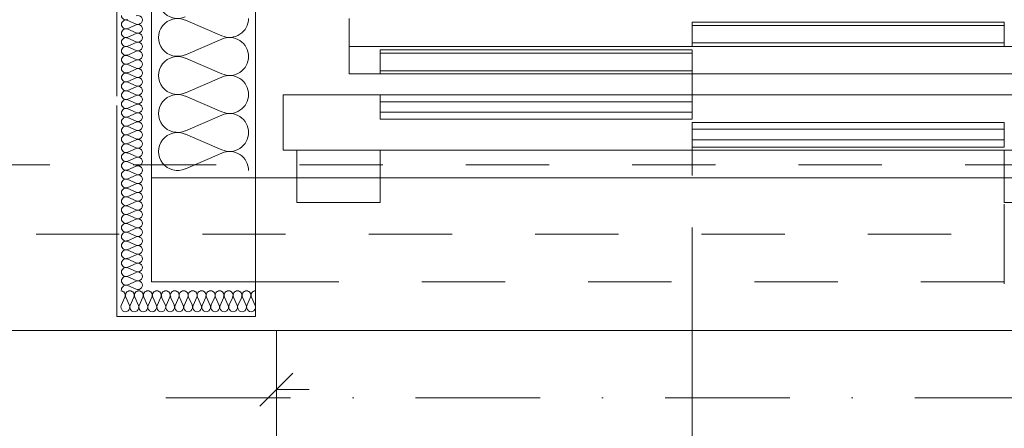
# Model space of a CAD drawing. Header units: millimetres. Extents: x 204754 to 495640, y -178579 to -98814.
# Tile 31 of 179: x 218993 to 220414, y -126580 to -125990. Entities that reach past the tile are written whole.
import ezdxf

# ---------------------------------------------------------------- set-up
doc = ezdxf.new("R2010")
doc.units = ezdxf.units.MM
doc.header["$MEASUREMENT"] = 0
doc.linetypes.add('Kropki i Kreski', pattern=[360, 180, -90, 0, -90])
doc.linetypes.add('Przerywana', pattern=[240, 120, -120])
doc.layers.get('0').update_dxf_attribs({"color": 252, "lineweight": 5})
for name, color, linetype, lineweight in [('Nowe_320-W Umeblowanie_Nr_pióra__103', 252, 'Continuous', 5), ('Nowe_320-W Umeblowanie_Nr_pióra__181', 252, 'Continuous', 5), ('Nowe_810-G Ogólne_Nr_pióra__21', 252, 'Continuous', 5), ('Nowe_820-G Rysunki Obrazki_Nr_pióra__1', 252, 'Continuous', 5), ('Nowe_820-G Rysunki Obrazki_Nr_pióra__161', 252, 'Continuous', 5), ('Nowe_820-G Rysunki Obrazki_Nr_pióra__24', 252, 'Continuous', 5), ('Nowe_820-G Rysunki Obrazki_Nr_pióra__27', 252, 'Continuous', 5), ('Nowe_Nowe_220(1)-A Ściany zewnętrzne_Nr_pióra__1', 252, 'Continuous', 5), ('Nowe_Nowe_220(1)-A Ściany zewnętrzne_Nr_pióra__103', 252, 'Continuous', 5), ('Nowe_Nowe_220(1)-A Ściany zewnętrzne_Nr_pióra__57', 252, 'Continuous', 5)]:
    doc.layers.add(name, color=color, linetype=linetype, lineweight=lineweight)

# ---------------------------------------------------------------- blocks, each defined once
blk = doc.blocks.new('podkład 20251118')
at = {"color": 252, "linetype": 'Continuous', "lineweight": 5}
for p, q in [((219387.3, -126500.1), (219339.8, -126547.6)), ((219363.6, -126523.9), (219411.1, -126523.9))]:
    blk.add_line(p, q, dxfattribs=at)
at = {"layer": 'Nowe_320-W Umeblowanie_Nr_pióra__103', "color": 252, "linetype": 'Continuous', "lineweight": 5}
for p, q in [((219232.3, -125990.4), (219284.8, -126013.2)), ((219284.8, -126017.8), (219232.3, -126040.7)), ((219232.3, -126045.3), (219284.8, -126068.1)), ((219284.8, -126072.7), (219232.3, -126095.5)), ((219232.3, -126100.1), (219284.8, -126122.9)), ((219284.8, -126127.5), (219232.3, -126150.4)), ((219232.3, -126155), (219284.8, -126177.8)), ((219284.8, -126182.4), (219232.3, -126205.2))]:
    blk.add_line(p, q, dxfattribs=at)
at = {"layer": 'Nowe_320-W Umeblowanie_Nr_pióra__103', "color": 252, "linetype": 'Continuous', "lineweight": 5, "extrusion": (0, 0, -1)}
for centre, major_axis, start_param, end_param in [((219221.2, -125960.7), (-27.6, 0), 4.299595, 8.266775), ((219221.2, -126015.5), (-27.6, 0), 4.299595, 8.266775), ((219295.9, -125988.1), (27.6, 0), 0, 1.98359), ((219295.9, -126043), (27.6, 0), 4.299596, 6.283185), ((219221.2, -126070.4), (-27.6, 0), 4.299595, 8.266775), ((219295.9, -126043), (27.6, 0), 0, 1.98359), ((219295.9, -126097.8), (27.6, 0), 4.299596, 6.283185), ((219221.2, -126125.2), (27.6, 0), 1.158002, 5.125182), ((219295.9, -126097.8), (27.6, 0), 0, 1.98359), ((219295.9, -126152.7), (-27.6, 0), 1.158003, 3.141593), ((219221.2, -126180.1), (-27.6, 0), 4.299595, 8.266775), ((219295.9, -126152.7), (27.6, 0), 0, 1.98359), ((219295.9, -126207.5), (-27.6, 0), 1.158003, 3.141593)]:
    blk.add_ellipse(centre, major_axis=major_axis, ratio=0.991967, start_param=start_param, end_param=end_param, dxfattribs=at)
at = {"layer": 'Nowe_320-W Umeblowanie_Nr_pióra__181', "color": 252, "linetype": 'Continuous', "lineweight": 5}
for p, q in [((219161.3, -125996.2), (219149.2, -125990.9)), ((219149.2, -126002.6), (219161.3, -125997.3)), ((219161.3, -126008.9), (219149.2, -126003.6)), ((219149.2, -126015.3), (219161.3, -126010)), ((219161.3, -126021.7), (219149.2, -126016.4)), ((219149.2, -126028.1), (219161.3, -126022.8)), ((219161.3, -126034.5), (219149.2, -126029.2)), ((219149.2, -126040.9), (219161.3, -126035.5)), ((219161.3, -126047.2), (219149.2, -126041.9)), ((219149.2, -126053.6), (219161.3, -126048.3)), ((219161.3, -126060), (219149.2, -126054.7)), ((219149.2, -126066.4), (219161.3, -126061.1)), ((219161.3, -126072.8), (219149.2, -126067.4)), ((219149.2, -126079.1), (219161.3, -126073.8)), ((219161.3, -126085.5), (219149.2, -126080.2)), ((219149.2, -126091.9), (219161.3, -126086.6)), ((219161.3, -126098.3), (219149.2, -126093)), ((219149.2, -126104.7), (219161.3, -126099.4)), ((219161.3, -126111), (219149.2, -126105.7)), ((219149.2, -126117.4), (219161.3, -126112.1)), ((219161.3, -126123.8), (219149.2, -126118.5)), ((219149.2, -126130.2), (219161.3, -126124.9)), ((219161.3, -126136.6), (219149.2, -126131.3)), ((219149.2, -126142.9), (219161.3, -126137.6)), ((219161.3, -126149.3), (219149.2, -126144)), ((219149.2, -126155.7), (219161.3, -126150.4)), ((219161.3, -126162.1), (219149.2, -126156.8)), ((219149.2, -126168.5), (219161.3, -126163.2)), ((219161.3, -126174.9), (219149.2, -126169.5)), ((219149.2, -126181.2), (219161.3, -126175.9)), ((219161.3, -126187.6), (219149.2, -126182.3)), ((219149.2, -126194), (219161.3, -126188.7)), ((219161.3, -126200.4), (219149.2, -126195.1)), ((219149.2, -126206.8), (219161.3, -126201.4)), ((219161.3, -126213.1), (219149.2, -126207.8)), ((219149.2, -126219.5), (219161.3, -126214.2)), ((219161.3, -126225.9), (219149.2, -126220.6)), ((219149.2, -126232.3), (219161.3, -126227)), ((219161.3, -126238.7), (219149.2, -126233.4)), ((219149.2, -126245), (219161.3, -126239.7)), ((219161.3, -126251.4), (219149.2, -126246.1)), ((219149.2, -126257.8), (219161.3, -126252.5)), ((219161.3, -126264.2), (219149.2, -126258.9)), ((219149.2, -126270.6), (219161.3, -126265.3)), ((219161.3, -126276.9), (219149.2, -126271.6)), ((219149.2, -126283.3), (219161.3, -126278)), ((219161.3, -126289.7), (219149.2, -126284.4)), ((219149.2, -126296.1), (219161.3, -126290.8)), ((219161.3, -126302.5), (219149.2, -126297.2)), ((219149.2, -126308.9), (219161.3, -126303.5)), ((219161.3, -126315.2), (219149.2, -126309.9)), ((219149.2, -126321.6), (219161.3, -126316.3)), ((219161.3, -126328), (219149.2, -126322.7)), ((219149.2, -126334.4), (219161.3, -126329.1)), ((219161.3, -126340.8), (219149.2, -126335.5)), ((219149.2, -126347.1), (219161.3, -126341.8)), ((219161.3, -126353.5), (219149.2, -126348.2)), ((219149.2, -126359.9), (219161.3, -126354.6)), ((219161.3, -126366.3), (219149.2, -126361)), ((219149.2, -126372.7), (219161.3, -126367.4)), ((219161.3, -126379), (219149.2, -126373.7)), ((219139.9, -126402.4), (219145.2, -126390.3)), ((219146.3, -126390.3), (219151.7, -126402.4)), ((219152.8, -126402.4), (219158.2, -126390.3)), ((219159.3, -126390.3), (219164.7, -126402.4)), ((219165.8, -126402.4), (219171.1, -126390.3)), ((219172.2, -126390.3), (219177.6, -126402.4)), ((219178.7, -126402.4), (219184.1, -126390.3)), ((219185.2, -126390.3), (219190.6, -126402.4)), ((219191.6, -126402.4), (219197, -126390.3)), ((219198.1, -126390.3), (219203.5, -126402.4)), ((219204.6, -126402.4), (219210, -126390.3)), ((219211.1, -126390.3), (219216.5, -126402.4)), ((219217.5, -126402.4), (219222.9, -126390.3)), ((219224, -126390.3), (219229.4, -126402.4)), ((219230.5, -126402.4), (219235.9, -126390.3)), ((219237, -126390.3), (219242.4, -126402.4)), ((219243.4, -126402.4), (219248.8, -126390.3)), ((219249.9, -126390.3), (219255.3, -126402.4)), ((219256.4, -126402.4), (219261.8, -126390.3)), ((219262.9, -126390.3), (219268.2, -126402.4)), ((219269.3, -126402.4), (219274.7, -126390.3)), ((219275.8, -126390.3), (219281.2, -126402.4)), ((219282.3, -126402.4), (219287.7, -126390.3)), ((219288.8, -126390.3), (219294.1, -126402.4)), ((219295.2, -126402.4), (219300.6, -126390.3)), ((219301.7, -126390.3), (219307.1, -126402.4)), ((219308.2, -126402.4), (219313.6, -126390.3)), ((219314.6, -126390.3), (219320, -126402.4)), ((219321.1, -126402.4), (219326.5, -126390.3)), ((219327.6, -126390.3), (219333, -126402.4))]:
    blk.add_line(p, q, dxfattribs=at)
at = {"layer": 'Nowe_320-W Umeblowanie_Nr_pióra__181', "color": 252, "linetype": 'Continuous', "lineweight": 5, "extrusion": (0, 0, -1)}
for centre, major_axis, ratio, start_param, end_param in [((219146.6, -125984), (6.38, 0), 0.99989, 1.158004, 3.141593), ((219163.9, -125990.3), (-6.38, 0), 0.99989, 1.158002, 5.125182), ((219146.6, -125996.7), (6.38, 0), 0.99989, 3.141593, 5.125182), ((219146.6, -125996.7), (6.38, 0), 0.99989, 1.158004, 3.141593), ((219163.9, -126003.1), (6.38, 0), 0.99989, 4.299595, 8.266775), ((219146.6, -126009.5), (6.38, 0), 0.99989, 3.141593, 5.125182), ((219146.6, -126009.5), (6.38, 0), 0.99989, 1.158004, 3.141593), ((219163.9, -126015.9), (-6.38, 0), 0.99989, 1.158002, 5.125182), ((219146.6, -126022.2), (6.38, 0), 0.99989, 3.141593, 5.125182), ((219146.6, -126022.2), (6.38, 0), 0.99989, 1.158004, 3.141593), ((219146.6, -126035), (6.38, 0), 0.99989, 3.141593, 5.125182), ((219163.9, -126028.6), (-6.38, 0), 0.99989, 1.158002, 5.125182), ((219146.6, -126035), (6.38, 0), 0.99989, 1.158004, 3.141593), ((219146.6, -126047.8), (6.38, 0), 0.99989, 3.141593, 5.125182), ((219163.9, -126041.4), (6.38, 0), 0.99989, 4.299595, 8.266775), ((219146.6, -126047.8), (6.38, 0), 0.99989, 1.158004, 3.141593), ((219146.6, -126060.5), (6.38, 0), 0.99989, 3.141593, 5.125182), ((219163.9, -126054.1), (-6.38, 0), 0.99989, 1.158002, 5.125182), ((219146.6, -126060.5), (6.38, 0), 0.99989, 1.158004, 3.141593), ((219146.6, -126073.3), (6.38, 0), 0.99989, 3.141593, 5.125182), ((219163.9, -126066.9), (-6.38, 0), 0.99989, 1.158002, 5.125182), ((219146.6, -126073.3), (6.38, 0), 0.99989, 1.158004, 3.141593), ((219146.6, -126086.1), (6.38, 0), 0.99989, 3.141593, 5.125182), ((219163.9, -126079.7), (6.38, 0), 0.99989, 4.299595, 8.266775), ((219163.9, -126092.4), (-6.38, 0), 0.99989, 1.158002, 5.125182), ((219146.6, -126086.1), (6.38, 0), 0.99989, 1.158004, 3.141593), ((219146.6, -126098.8), (6.38, 0), 0.99989, 3.141593, 5.125182), ((219146.6, -126098.8), (6.38, 0), 0.99989, 1.158004, 3.141593), ((219163.9, -126105.2), (-6.38, 0), 0.99989, 1.158002, 5.125182), ((219146.6, -126111.6), (6.38, 0), 0.99989, 3.141593, 5.125182), ((219146.6, -126111.6), (6.38, 0), 0.99989, 1.158004, 3.141593), ((219163.9, -126118), (6.38, 0), 0.99989, 4.299595, 8.266775), ((219146.6, -126124.3), (6.38, 0), 0.99989, 3.141593, 5.125182), ((219146.6, -126124.3), (-6.38, 0), 0.99989, 4.299596, 6.283185), ((219163.9, -126130.7), (-6.38, 0), 0.99989, 1.158002, 5.125182), ((219146.6, -126137.1), (6.38, 0), 0.99989, 3.141593, 5.125182), ((219146.6, -126137.1), (6.38, 0), 0.99989, 1.158004, 3.141593), ((219163.9, -126143.5), (-6.38, 0), 0.99989, 1.158002, 5.125182), ((219146.6, -126149.9), (6.38, 0), 0.99989, 3.141593, 5.125182), ((219146.6, -126149.9), (6.38, 0), 0.99989, 1.158004, 3.141593), ((219146.6, -126162.6), (6.38, 0), 0.99989, 3.141593, 5.125182), ((219163.9, -126156.2), (6.38, 0), 0.99989, 4.299595, 8.266775), ((219146.6, -126162.6), (6.38, 0), 0.99989, 1.158004, 3.141593), ((219146.6, -126175.4), (6.38, 0), 0.99989, 3.141593, 5.125182), ((219163.9, -126169), (-6.38, 0), 0.99989, 1.158002, 5.125182), ((219146.6, -126175.4), (6.38, 0), 0.99989, 1.158004, 3.141593), ((219146.6, -126188.2), (6.38, 0), 0.99989, 3.141593, 5.125182), ((219163.9, -126181.8), (-6.38, 0), 0.99989, 1.158002, 5.125182), ((219146.6, -126188.2), (6.38, 0), 0.99989, 1.158004, 3.141593), ((219146.6, -126200.9), (6.38, 0), 0.99989, 3.141593, 5.125182), ((219163.9, -126194.5), (6.38, 0), 0.99989, 4.299595, 8.266775), ((219146.6, -126200.9), (6.38, 0), 0.99989, 1.158004, 3.141593), ((219146.6, -126213.7), (6.38, 0), 0.99989, 3.141593, 5.125182), ((219163.9, -126207.3), (-6.38, 0), 0.99989, 1.158002, 5.125182), ((219163.9, -126220.1), (-6.38, 0), 0.99989, 1.158002, 5.125182), ((219146.6, -126213.7), (6.38, 0), 0.99989, 1.158004, 3.141593), ((219146.6, -126226.4), (6.38, 0), 0.99989, 3.141593, 5.125182), ((219146.6, -126226.4), (6.38, 0), 0.99989, 1.158004, 3.141593), ((219163.9, -126232.8), (6.38, 0), 0.99989, 4.299595, 8.266775), ((219146.6, -126239.2), (6.38, 0), 0.99989, 3.141593, 5.125182), ((219146.6, -126239.2), (6.38, 0), 0.99989, 1.158004, 3.141593), ((219163.9, -126245.6), (-6.38, 0), 0.99989, 1.158002, 5.125182), ((219146.6, -126252), (6.38, 0), 0.99989, 3.141593, 5.125182), ((219146.6, -126252), (6.38, 0), 0.99989, 1.158004, 3.141593), ((219163.9, -126258.3), (6.38, 0), 0.99989, 4.299595, 8.266775), ((219146.6, -126264.7), (6.38, 0), 0.99989, 3.141593, 5.125182), ((219146.6, -126264.7), (6.38, 0), 0.99989, 1.158004, 3.141593), ((219163.9, -126271.1), (6.38, 0), 0.99989, 4.299595, 8.266775), ((219146.6, -126277.5), (6.38, 0), 0.99989, 3.141593, 5.125182), ((219146.6, -126277.5), (6.38, 0), 0.99989, 1.158004, 3.141593), ((219146.6, -126290.2), (6.38, 0), 0.99989, 3.141593, 5.125182), ((219163.9, -126283.9), (-6.38, 0), 0.99989, 1.158002, 5.125182), ((219146.6, -126290.2), (6.38, 0), 0.99989, 1.158004, 3.141593), ((219146.6, -126303), (6.38, 0), 0.99989, 3.141593, 5.125182), ((219163.9, -126296.6), (6.38, 0), 0.99989, 4.299595, 8.266775), ((219146.6, -126303), (6.38, 0), 0.99989, 1.158004, 3.141593), ((219146.6, -126315.8), (6.38, 0), 0.99989, 3.141593, 5.125182), ((219163.9, -126309.4), (6.38, 0), 0.99989, 4.299595, 8.266775), ((219146.6, -126315.8), (6.38, 0), 0.99989, 1.158004, 3.141593), ((219146.6, -126328.5), (6.38, 0), 0.99989, 3.141593, 5.125182), ((219163.9, -126322.2), (-6.38, 0), 0.99989, 1.158002, 5.125182), ((219146.6, -126328.5), (6.38, 0), 0.99989, 1.158004, 3.141593), ((219146.6, -126341.3), (6.38, 0), 0.99989, 3.141593, 5.125182), ((219163.9, -126334.9), (6.38, 0), 0.99989, 4.299595, 8.266775), ((219163.9, -126347.7), (6.38, 0), 0.99989, 4.299595, 8.266775), ((219146.6, -126341.3), (6.38, 0), 0.99989, 1.158004, 3.141593), ((219146.6, -126354.1), (6.38, 0), 0.99989, 3.141593, 5.125182), ((219146.6, -126354.1), (6.38, 0), 0.99989, 1.158004, 3.141593), ((219163.9, -126360.4), (-6.38, 0), 0.99989, 1.158002, 5.125182), ((219146.6, -126366.8), (6.38, 0), 0.99989, 3.141593, 5.125182), ((219146.6, -126366.8), (6.38, 0), 0.99989, 1.158004, 3.141593), ((219163.9, -126373.2), (6.38, 0), 0.99989, 4.299595, 8.266775), ((219139.3, -126387.7), (0, 6.47), 0.98556, 0, 1.98359), ((219146.6, -126379.6), (6.38, 0), 0.99989, 3.141593, 5.125182), ((219152.3, -126387.7), (0, 6.47), 0.98556, 4.299596, 6.283185), ((219152.3, -126387.7), (0, 6.47), 0.98556, 0, 1.98359), ((219165.2, -126387.7), (0, 6.47), 0.98556, 4.299596, 6.283185), ((219165.2, -126387.7), (0, 6.47), 0.98556, 0, 1.98359), ((219178.2, -126387.7), (0, 6.47), 0.98556, 4.299596, 6.283185), ((219178.2, -126387.7), (0, 6.47), 0.98556, 0, 1.98359), ((219191.1, -126387.7), (0, 6.47), 0.98556, 4.299596, 6.283185), ((219191.1, -126387.7), (0, 6.47), 0.98556, 0, 1.98359), ((219204.1, -126387.7), (0, 6.47), 0.98556, 4.299596, 6.283185), ((219204.1, -126387.7), (0, 6.47), 0.98556, 0, 1.98359), ((219217, -126387.7), (0, 6.47), 0.98556, 4.299596, 6.283185), ((219217, -126387.7), (0, 6.47), 0.98556, 0, 1.98359), ((219229.9, -126387.7), (0, 6.47), 0.98556, 4.299596, 6.283185), ((219229.9, -126387.7), (0, 6.47), 0.98556, 0, 1.98359), ((219242.9, -126387.7), (0, 6.47), 0.98556, 4.299596, 6.283185), ((219242.9, -126387.7), (0, 6.47), 0.98556, 0, 1.98359), ((219255.8, -126387.7), (0, 6.47), 0.98556, 4.299596, 6.283185), ((219255.8, -126387.7), (0, 6.47), 0.98556, 0, 1.98359), ((219268.8, -126387.7), (0, 6.47), 0.98556, 4.299596, 6.283185), ((219268.8, -126387.7), (0, 6.47), 0.98556, 0, 1.98359), ((219281.7, -126387.7), (0, 6.47), 0.98556, 4.299596, 6.283185), ((219281.7, -126387.7), (0, 6.47), 0.98556, 0, 1.98359), ((219294.7, -126387.7), (0, 6.47), 0.98556, 4.299596, 6.283185), ((219294.7, -126387.7), (0, 6.47), 0.98556, 0, 1.98359), ((219307.6, -126387.7), (0, 6.47), 0.98556, 4.299596, 6.283185), ((219307.6, -126387.7), (0, 6.47), 0.98556, 0, 1.98359), ((219320.6, -126387.7), (0, 6.47), 0.98556, 4.299596, 6.283185), ((219320.6, -126387.7), (0, 6.47), 0.98556, 0, 1.98359), ((219333.5, -126387.7), (0, 6.47), 0.98556, 4.299596, 6.283185), ((219145.8, -126404.9), (0, 6.47), 0.98556, 1.158002, 5.125182), ((219158.7, -126404.9), (0, 6.47), 0.98556, 1.158002, 5.125182), ((219171.7, -126404.9), (0, 6.47), 0.98556, 1.158002, 5.125182), ((219184.6, -126404.9), (0, 6.47), 0.98556, 1.158002, 5.125182), ((219197.6, -126404.9), (0, 6.47), 0.98556, 1.158002, 5.125182), ((219210.5, -126404.9), (0, 6.47), 0.98556, 1.158002, 5.125182), ((219223.5, -126404.9), (0, 6.47), 0.98556, 1.158002, 5.125182), ((219236.4, -126404.9), (0, 6.47), 0.98556, 1.158002, 5.125182), ((219249.4, -126404.9), (0, 6.47), 0.98556, 1.158002, 5.125182), ((219262.3, -126404.9), (0, 6.47), 0.98556, 1.158002, 5.125182), ((219275.3, -126404.9), (0, 6.47), 0.98556, 1.158002, 5.125182), ((219288.2, -126404.9), (0, 6.47), 0.98556, 1.158002, 5.125182), ((219301.2, -126404.9), (0, 6.47), 0.98556, 1.158002, 5.125182), ((219314.1, -126404.9), (0, 6.47), 0.98556, 1.158002, 5.125182), ((219327.1, -126404.9), (0, 6.47), 0.98556, 1.158002, 5.125182)]:
    blk.add_ellipse(centre, major_axis=major_axis, ratio=ratio, start_param=start_param, end_param=end_param, dxfattribs=at)
at = {"layer": 'Nowe_810-G Ogólne_Nr_pióra__21', "color": 252, "linetype": 'Kropki i Kreski', "lineweight": 5}
blk.add_line((219204.2, -126535.5), (220722.8, -126535.5), dxfattribs=at)
at = {"layer": 'Nowe_820-G Rysunki Obrazki_Nr_pióra__1', "color": 252, "linetype": 'Continuous', "lineweight": 5}
for p, q in [((219333.5, -122434), (219333.5, -126218.4)), ((219183.6, -124287.7), (219183.6, -126218.4)), ((219183.6, -126218.4), (219183.6, -126368.4)), ((219333.5, -126218.4), (219183.6, -126218.4)), ((219333.5, -126368.4), (219333.5, -126218.4)), ((219183.6, -126368.4), (219333.5, -126368.4)), ((219333.5, -126368.4), (219252.9, -126368.4))]:
    blk.add_line(p, q, dxfattribs=at)
at = {"layer": 'Nowe_820-G Rysunki Obrazki_Nr_pióra__161', "color": 252, "linetype": 'Continuous', "lineweight": 5}
for p, q in [((219468.5, -126068.2), (219468.5, -125988.2)), ((220413.7, -125993.3), (219963.5, -125993.3)), ((219963.5, -125993.3), (219963.5, -126028.5)), ((219963.5, -125998.4), (220413.7, -125998.4)), ((220413.7, -126028.5), (220413.7, -125993.3)), ((219468.5, -126028.5), (220901, -126028.5)), ((219963.5, -126023.4), (220413.7, -126023.4)), ((219963.5, -126028.5), (220413.7, -126028.5)), ((219963.5, -126033.6), (219513.2, -126033.6)), ((219513.2, -126033.6), (219513.2, -126068.2)), ((219513.2, -126038.1), (219963.5, -126038.1)), ((219963.5, -126068.2), (219963.5, -126033.6)), ((220901, -126068.2), (219468.5, -126068.2)), ((219513.2, -126063.7), (219963.5, -126063.7)), ((219513.2, -126068.2), (219963.5, -126068.2)), ((219963.5, -126058.6), (219963.5, -126106.5)), ((219373.2, -126098.2), (220902.3, -126098.2)), ((219373.2, -126178.2), (219373.2, -126098.2)), ((219373.2, -126098.2), (219373.2, -126178.2)), ((219963.5, -126098.2), (219513.2, -126098.2)), ((219513.2, -126098.2), (219513.2, -126133.4)), ((219963.5, -126133.4), (219963.5, -126098.2)), ((219513.2, -126108.4), (219963.5, -126108.4)), ((219513.2, -126123.2), (219963.5, -126123.2)), ((219513.2, -126133.4), (219963.5, -126133.4)), ((220413.7, -126138.5), (219963.5, -126138.5)), ((219963.5, -126138.5), (219963.5, -126173.7)), ((220413.7, -126173.7), (220413.7, -126138.5)), ((219963.5, -126142.3), (219963.5, -126214.6)), ((219963.5, -126148.1), (220413.7, -126148.1)), ((219963.5, -126163.4), (220413.7, -126163.4)), ((220902.3, -126178.2), (219373.2, -126178.2)), ((219513.2, -126178.2), (219393, -126178.2)), ((219393, -126178.2), (219393, -126253.6)), ((219513.2, -126253.6), (219513.2, -126178.2)), ((219963.5, -126173.7), (220413.7, -126173.7)), ((220413.7, -126178.2), (220533.9, -126178.2)), ((220413.7, -126253.6), (220413.7, -126178.2)), ((219333.5, -126218.4), (220933.6, -126218.4)), ((219513.2, -126218.4), (220413.7, -126218.4)), ((219393, -126253.6), (219513.2, -126253.6)), ((220533.9, -126253.6), (220413.7, -126253.6)), ((220413.7, -126264.5), (220413.7, -126256.2)), ((220413.7, -126257.5), (220413.7, -126371.3)), ((220413.7, -126261.9), (220413.7, -126264.5)), ((220413.7, -126371.3), (220413.7, -126264.5))]:
    blk.add_line(p, q, dxfattribs=at)
at = {"layer": 'Nowe_820-G Rysunki Obrazki_Nr_pióra__24', "color": 7, "linetype": 'Continuous', "lineweight": 15}
blk.add_line((219963.5, -126289.7), (219963.5, -127489.2), dxfattribs=at)
at = {"layer": 'Nowe_820-G Rysunki Obrazki_Nr_pióra__27', "color": 252, "linetype": 'Continuous', "lineweight": 5}
for p, q in [((219133.6, -122234), (219133.6, -126100.4)), ((219133.6, -126418.4), (219133.6, -126113.7)), ((219333.5, -126368.4), (219333.5, -126418.4)), ((219133.6, -126418.4), (219333.3, -126418.4))]:
    blk.add_line(p, q, dxfattribs=at)
at = {"layer": 'Nowe_Nowe_220(1)-A Ściany zewnętrzne_Nr_pióra__1', "color": 252, "linetype": 'Przerywana', "lineweight": 5}
for p, q in [((220563.4, -126218.4), (219323.8, -126218.4)), ((219333.5, -126368.4), (220563.4, -126368.4))]:
    blk.add_line(p, q, dxfattribs=at)
at = {"layer": 'Nowe_Nowe_220(1)-A Ściany zewnętrzne_Nr_pióra__103', "color": 252, "linetype": 'Przerywana', "lineweight": 5}
for p, q in [((212437, -126199.5), (220862.5, -126199.5)), ((212537, -126299.5), (220962.5, -126299.5))]:
    blk.add_line(p, q, dxfattribs=at)
at = {"layer": 'Nowe_Nowe_220(1)-A Ściany zewnętrzne_Nr_pióra__57', "color": 252, "linetype": 'Continuous', "lineweight": 5}
for p, q in [((212737.6, -126438.4), (221147.5, -126438.4)), ((219363.6, -126438.4), (219363.6, -127038.4))]:
    blk.add_line(p, q, dxfattribs=at)

msp = doc.modelspace()

# ---------------------------------------------------------------- block references
msp.add_blockref('podkład 20251118', (0, 0))

doc.saveas('drawing.dxf')
